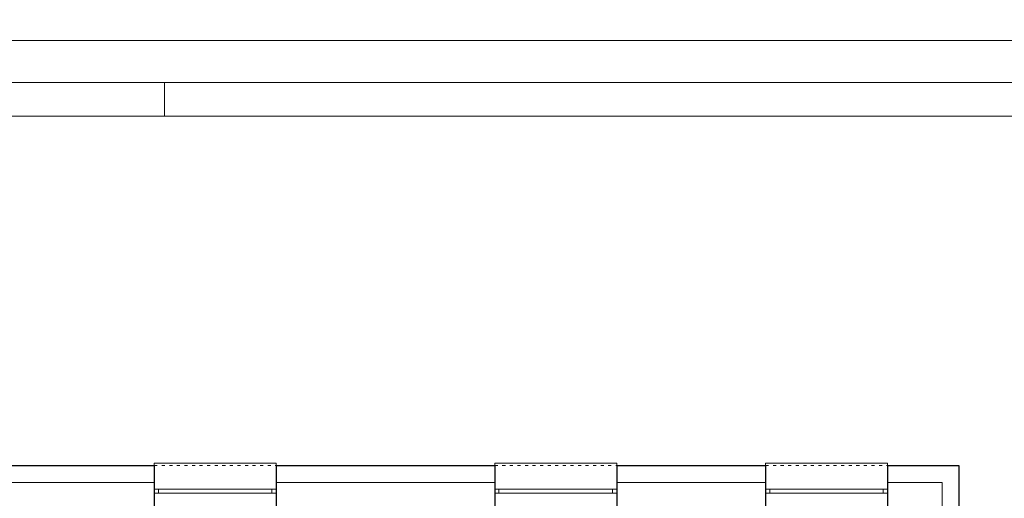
# Model space of a CAD drawing. Header units: millimetres. Extents: x -65956 to 5894746, y -14679 to 163521.
# Tile 22 of 89: x -46676 to -34966, y 9573 to 15271. Entities that reach past the tile are written whole.
import ezdxf

# ---------------------------------------------------------------- set-up
doc = ezdxf.new("R2010")
doc.units = ezdxf.units.MM
doc.linetypes.add('ACAD_ISO03W100', pattern=[30, 12, -18])
doc.layers.get('0').update_dxf_attribs({"lineweight": 5})
doc.layers.add('- pomocná oramovanie', color=245, linetype='Continuous', lineweight=0, plot=False)
for name, color, linetype, lineweight in [('H stavba', 82, 'Continuous', 30), ('otvor', 163, 'Continuous', 5), ('Tč stavba', 7, 'ACAD_ISO03W100', 5)]:
    doc.layers.add(name, color=color, linetype=linetype, lineweight=lineweight)

# ---------------------------------------------------------------- blocks, each defined once
blk = doc.blocks.new('cxyvyxcvcx')
at = {"layer": '- pomocná oramovanie'}
for points in [[(-136218, -52983), (-178218, -52983), (-178218, -23283), (-136218, -23283)], [(-137118, -52083), (-177318, -52083), (-177318, -24183), (-137118, -24183)]]:
    blk.add_lwpolyline(points, close=True, dxfattribs=at)
blk.add_line((-157218, -24183), (-157218, -23783))
blk.add_lwpolyline([(-136718, -52483), (-177718, -52483), (-177718, -23783), (-136718, -23783)], close=True)

msp = doc.modelspace()

# ---------------------------------------------------------------- linework, layer by layer
at = {"linetype": 'Continuous'}
for p, q in [((-47456.01, 9763.33), (-45076.01, 9763.33)), ((-43626.01, 9763.33), (-41026.01, 9763.33)), ((-39576.01, 9763.33), (-37806.01, 9763.33)), ((-36356.01, 9763.33), (-35706.01, 9763.33)), ((-35706.01, 9763.33), (-35706.01, 4163.33))]:
    msp.add_line(p, q, dxfattribs=at)
at = {"layer": 'H stavba'}
for p, q in [((-47456.01, 9963.33), (-45076.01, 9963.33)), ((-45076.01, 9963.33), (-45076.01, 9363.33)), ((-43626.01, 9963.33), (-41026.01, 9963.33)), ((-43626.01, 9963.33), (-43626.01, 9363.33)), ((-41026.01, 9963.33), (-41026.01, 9363.33)), ((-39576.01, 9963.33), (-37806.01, 9963.33)), ((-39576.01, 9963.33), (-39576.01, 9363.33)), ((-37806.01, 9963.33), (-37806.01, 9363.33)), ((-36356.01, 9963.33), (-35506.01, 9963.33)), ((-36356.01, 9963.33), (-36356.01, 9363.33)), ((-35506.01, 9963.33), (-35506.01, 4163.33))]:
    msp.add_line(p, q, dxfattribs=at)
at = {"layer": 'otvor'}
for p, q in [((-43626.01, 9683.33), (-45076.01, 9683.33)), ((-43626.01, 9633.33), (-45076.01, 9633.33)), ((-45026.01, 9683.33), (-45026.01, 9633.33)), ((-43676.01, 9683.33), (-43676.01, 9633.33)), ((-39576.01, 9683.33), (-41026.01, 9683.33)), ((-39576.01, 9633.33), (-41026.01, 9633.33)), ((-40976.01, 9683.33), (-40976.01, 9633.33)), ((-39626.01, 9683.33), (-39626.01, 9633.33)), ((-36356.01, 9683.33), (-37806.01, 9683.33)), ((-36356.01, 9633.33), (-37806.01, 9633.33)), ((-37756.01, 9683.33), (-37756.01, 9633.33)), ((-36406.01, 9683.33), (-36406.01, 9633.33))]:
    msp.add_line(p, q, dxfattribs=at)
for points in [[(-45076.01, 9963.33), (-45076.01, 9993.33), (-43626.01, 9993.33), (-43626.01, 9963.33)], [(-41026.01, 9963.33), (-41026.01, 9993.33), (-39576.01, 9993.33), (-39576.01, 9963.33)], [(-37806.01, 9963.33), (-37806.01, 9993.33), (-36356.01, 9993.33), (-36356.01, 9963.33)]]:
    msp.add_lwpolyline(points, dxfattribs=at)
at = {"layer": 'Tč stavba', "ltscale": 3}
for p, q in [((-45076.01, 9963.33), (-43626.01, 9963.33)), ((-41026.01, 9963.33), (-39576.01, 9963.33)), ((-37806.01, 9963.33), (-36356.01, 9963.33))]:
    msp.add_line(p, q, dxfattribs=at)

# ---------------------------------------------------------------- block references
for p in [(112262.3, 68004.75), (112262.3, 38304.75)]:
    msp.add_blockref('cxyvyxcvcx', p)

doc.saveas('drawing.dxf')
